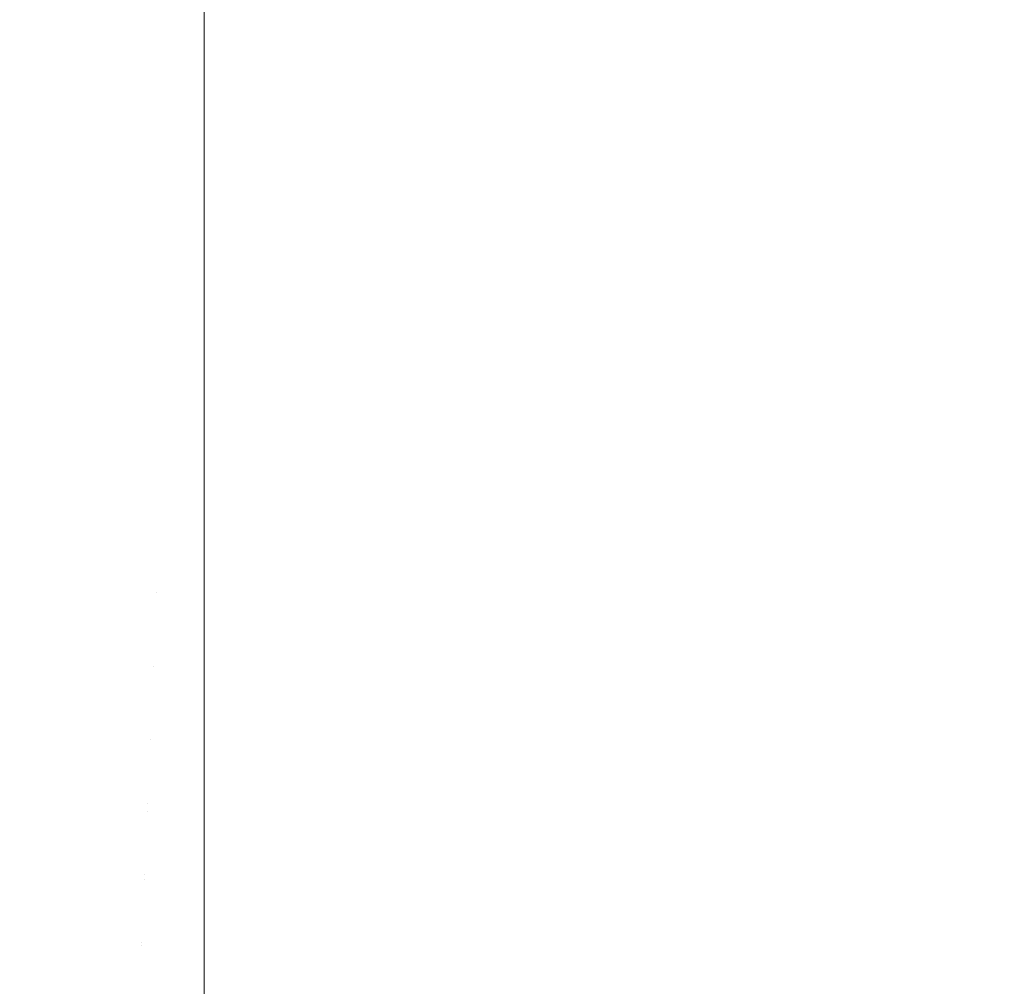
# Model space of a CAD drawing. Header units: centimetres. Extents: x -25.9 to 27.4, y -28.2 to -26.4.
# Tile 11 of 199: x -25.837 to -25.7918, y -28.1297 to -28.0853. Entities that reach past the tile are written whole.
import ezdxf

# ---------------------------------------------------------------- set-up
doc = ezdxf.new("R2010")
doc.units = ezdxf.units.CM
doc.header["$LTSCALE"] = 2.54
doc.layers.add('Lucido design-1', color=7, linetype='Continuous')

# ---------------------------------------------------------------- blocks, each defined once
blk = doc.blocks.new('Gruppo-4-1')
at = {"color": 7, "linetype": 'Continuous', "lineweight": 9}
for points, invisible_edges in [([(-25.832907, -28.085344, 539.723396), (-25.833979, -28.085136, 539.723396), (-25.833156, -28.081321, 539.722441), (-25.832247, -28.081496, 539.722441)], 15), ([(-25.831827, -28.085505, 539.723396), (-25.832907, -28.085344, 539.723396), (-25.832247, -28.081496, 539.722441), (-25.831332, -28.081633, 539.722441)], 15), ([(-25.830742, -28.085621, 539.723396), (-25.831827, -28.085505, 539.723396), (-25.831332, -28.081633, 539.722441), (-25.830411, -28.081732, 539.722441)], 15), ([(-25.829653, -28.08569, 539.723396), (-25.830742, -28.085621, 539.723396), (-25.830411, -28.081732, 539.722441), (-25.829487, -28.08179, 539.722441)], 15), ([(-25.828561, -28.085713, 539.723396), (-25.829653, -28.08569, 539.723396), (-25.829487, -28.08179, 539.722441), (-25.828561, -28.08181, 539.722441)], 7), ([(27.271439, -28.08181, 539.722441), (27.271439, -28.085713, 539.723396), (-25.828561, -28.085713, 539.723396), (-25.828561, -28.08181, 539.722441)], 10), ([(-25.836945, -28.083727, 540.516815), (-25.837944, -28.08335, 540.516815), (-25.839481, -28.087175, 540.515649), (-25.838318, -28.087614, 540.515649)], 15), ([(-25.83593, -28.084061, 540.516815), (-25.836945, -28.083727, 540.516815), (-25.838318, -28.087614, 540.515649), (-25.837137, -28.088003, 540.515649)], 15), ([(-25.834902, -28.084352, 540.516815), (-25.83593, -28.084061, 540.516815), (-25.837137, -28.088003, 540.515649), (-25.835941, -28.088342, 540.515649)], 15), ([(-25.837223, -28.088283, 539.724508), (-25.838416, -28.08789, 539.724508), (-25.837128, -28.084245, 539.723396), (-25.836091, -28.084586, 539.723396)], 15), ([(-25.833863, -28.084599, 540.516815), (-25.834902, -28.084352, 540.516815), (-25.835941, -28.088342, 540.515649), (-25.834732, -28.088629, 540.515649)], 15), ([(-25.836015, -28.088626, 539.724508), (-25.837223, -28.088283, 539.724508), (-25.836091, -28.084586, 539.723396), (-25.835041, -28.084884, 539.723396)], 15), ([(-25.834793, -28.088916, 539.724508), (-25.836015, -28.088626, 539.724508), (-25.835041, -28.084884, 539.723396), (-25.833979, -28.085136, 539.723396)], 15), ([(-25.832814, -28.084802, 540.516815), (-25.833863, -28.084599, 540.516815), (-25.834732, -28.088629, 540.515649), (-25.833511, -28.088866, 540.515649)], 15), ([(-25.831758, -28.08496, 540.516815), (-25.832814, -28.084802, 540.516815), (-25.833511, -28.088866, 540.515649), (-25.832281, -28.08905, 540.515649)], 15), ([(-25.830695, -28.085074, 540.516815), (-25.831758, -28.08496, 540.516815), (-25.832281, -28.08905, 540.515649), (-25.831045, -28.089181, 540.515649)], 15), ([(-25.83356, -28.089155, 539.724508), (-25.834793, -28.088916, 539.724508), (-25.833979, -28.085136, 539.723396), (-25.832907, -28.085344, 539.723396)], 15), ([(-25.832319, -28.08934, 539.724508), (-25.83356, -28.089155, 539.724508), (-25.832907, -28.085344, 539.723396), (-25.831827, -28.085505, 539.723396)], 15), ([(-25.829629, -28.085141, 540.516815), (-25.830695, -28.085074, 540.516815), (-25.831045, -28.089181, 540.515649), (-25.829804, -28.08926, 540.515649)], 15), ([(-25.829629, -28.085141, 540.516815), (-25.829804, -28.08926, 540.515649), (-25.828561, -28.089287, 540.515649), (-25.828561, -28.085198, 540.516806)], 11), ([(-25.828561, -28.089282, 540.51565), (27.271439, -28.089282, 540.51565), (27.271439, -28.085198, 540.516806), (-25.828561, -28.085198, 540.516806)], 5), ([(-25.83107, -28.089473, 539.724508), (-25.832319, -28.08934, 539.724508), (-25.831827, -28.085505, 539.723396), (-25.830742, -28.085621, 539.723396)], 15), ([(-25.829817, -28.089553, 539.724508), (-25.83107, -28.089473, 539.724508), (-25.830742, -28.085621, 539.723396), (-25.829653, -28.08569, 539.723396)], 15), ([(-25.828561, -28.085881, 539.723444), (-25.828561, -28.08958, 539.724508), (-25.829817, -28.089553, 539.724508), (-25.829653, -28.08569, 539.723396)], 14), ([(-25.829653, -28.08569, 539.723396), (-25.828561, -28.085713, 539.723396), (-25.828561, -28.085881, 539.723444)], 9), ([(27.271439, -28.085713, 539.723396), (27.271439, -28.085881, 539.723444), (-25.828561, -28.085881, 539.723444), (-25.828561, -28.085713, 539.723396)], 10), ([(-25.828561, -28.08958, 539.724508), (-25.828561, -28.085881, 539.723444), (27.271439, -28.085881, 539.723444), (27.271439, -28.08958, 539.724508)], 10), ([(-25.835941, -28.088342, 540.515649), (-25.837137, -28.088003, 540.515649), (-25.838327, -28.091888, 540.514309), (-25.836965, -28.092274, 540.514309)], 15), ([(-25.836978, -28.092325, 539.725777), (-25.838343, -28.091939, 539.725777), (-25.837223, -28.088283, 539.724508), (-25.836015, -28.088626, 539.724508)], 15), ([(-25.834732, -28.088629, 540.515649), (-25.835941, -28.088342, 540.515649), (-25.836965, -28.092274, 540.514309), (-25.835588, -28.092601, 540.514309)], 15), ([(-25.835599, -28.092654, 539.725777), (-25.836978, -28.092325, 539.725777), (-25.836015, -28.088626, 539.724508), (-25.834793, -28.088916, 539.724508)], 15), ([(-25.834207, -28.092923, 539.725777), (-25.835599, -28.092654, 539.725777), (-25.834793, -28.088916, 539.724508), (-25.83356, -28.089155, 539.724508)], 15), ([(-25.833511, -28.088866, 540.515649), (-25.834732, -28.088629, 540.515649), (-25.835588, -28.092601, 540.514309), (-25.834198, -28.09287, 540.514309)], 15), ([(-25.832281, -28.08905, 540.515649), (-25.833511, -28.088866, 540.515649), (-25.834198, -28.09287, 540.514309), (-25.832797, -28.09308, 540.514309)], 15), ([(-25.831045, -28.089181, 540.515649), (-25.832281, -28.08905, 540.515649), (-25.832797, -28.09308, 540.514309), (-25.83139, -28.09323, 540.514309)], 15), ([(-25.832804, -28.093133, 539.725777), (-25.834207, -28.092923, 539.725777), (-25.83356, -28.089155, 539.724508), (-25.832319, -28.08934, 539.724508)], 15), ([(-25.831394, -28.093283, 539.725777), (-25.832804, -28.093133, 539.725777), (-25.832319, -28.08934, 539.724508), (-25.83107, -28.089473, 539.724508)], 15), ([(-25.829979, -28.093373, 539.725777), (-25.831394, -28.093283, 539.725777), (-25.83107, -28.089473, 539.724508), (-25.829817, -28.089553, 539.724508)], 15), ([(-25.829804, -28.08926, 540.515649), (-25.831045, -28.089181, 540.515649), (-25.83139, -28.09323, 540.514309), (-25.829977, -28.09332, 540.514309)], 15), ([(-25.828561, -28.093314, 540.51432), (-25.828561, -28.089287, 540.515649), (-25.829804, -28.08926, 540.515649), (-25.829977, -28.09332, 540.514309)], 14), ([(-25.828561, -28.093314, 540.51432), (27.271439, -28.093314, 540.51432), (27.271439, -28.089282, 540.51565), (-25.828561, -28.089282, 540.51565)], 5), ([(-25.828561, -28.090068, 539.72467), (-25.828561, -28.093403, 539.725777), (-25.829979, -28.093373, 539.725777), (-25.829817, -28.089553, 539.724508)], 14), ([(-25.829817, -28.089553, 539.724508), (-25.828561, -28.08958, 539.724508), (-25.828561, -28.090068, 539.72467)], 9), ([(27.271439, -28.08958, 539.724508), (27.271439, -28.090068, 539.72467), (-25.828561, -28.090068, 539.72467), (-25.828561, -28.08958, 539.724508)], 10), ([(-25.828561, -28.093403, 539.725777), (-25.828561, -28.090068, 539.72467), (27.271439, -28.090068, 539.72467), (27.271439, -28.093403, 539.725777)], 10), ([(-25.836965, -28.092274, 540.514309), (-25.838327, -28.091888, 540.514309), (-25.839497, -28.095709, 540.512798), (-25.837972, -28.096141, 540.512798)], 15), ([(-25.837929, -28.095977, 539.727201), (-25.839448, -28.095547, 539.727201), (-25.838343, -28.091939, 539.725777), (-25.836978, -28.092325, 539.725777)], 15), ([(-25.835588, -28.092601, 540.514309), (-25.836965, -28.092274, 540.514309), (-25.837972, -28.096141, 540.512798), (-25.836429, -28.096508, 540.512798)], 15), ([(-25.836394, -28.096342, 539.727201), (-25.837929, -28.095977, 539.727201), (-25.836978, -28.092325, 539.725777), (-25.835599, -28.092654, 539.725777)], 15), ([(-25.834198, -28.09287, 540.514309), (-25.835588, -28.092601, 540.514309), (-25.836429, -28.096508, 540.512798), (-25.834873, -28.096809, 540.512798)], 15), ([(-25.834844, -28.096642, 539.727201), (-25.836394, -28.096342, 539.727201), (-25.835599, -28.092654, 539.725777), (-25.834207, -28.092923, 539.725777)], 15), ([(-25.832797, -28.09308, 540.514309), (-25.834198, -28.09287, 540.514309), (-25.834873, -28.096809, 540.512798), (-25.833305, -28.097043, 540.512798)], 15), ([(-25.833284, -28.096876, 539.727201), (-25.834844, -28.096642, 539.727201), (-25.834207, -28.092923, 539.725777), (-25.832804, -28.093133, 539.725777)], 15), ([(-25.83139, -28.09323, 540.514309), (-25.832797, -28.09308, 540.514309), (-25.833305, -28.097043, 540.512798), (-25.831729, -28.097211, 540.512798)], 15), ([(-25.831714, -28.097043, 539.727201), (-25.833284, -28.096876, 539.727201), (-25.832804, -28.093133, 539.725777), (-25.831394, -28.093283, 539.725777)], 15), ([(-25.829977, -28.09332, 540.514309), (-25.83139, -28.09323, 540.514309), (-25.831729, -28.097211, 540.512798), (-25.830146, -28.097312, 540.512798)], 15), ([(-25.830139, -28.097143, 539.727201), (-25.831714, -28.097043, 539.727201), (-25.831394, -28.093283, 539.725777), (-25.829979, -28.093373, 539.725777)], 15), ([(-25.828561, -28.097285, 540.512821), (-25.828561, -28.09335, 540.514309), (-25.829977, -28.09332, 540.514309), (-25.830146, -28.097312, 540.512798)], 14), ([(-25.828561, -28.094197, 539.726077), (-25.828561, -28.097177, 539.727201), (-25.830139, -28.097143, 539.727201), (-25.829979, -28.093373, 539.725777)], 14), ([(-25.829979, -28.093373, 539.725777), (-25.828561, -28.093403, 539.725777), (-25.828561, -28.094197, 539.726077)], 9), ([(-25.829977, -28.09332, 540.514309), (-25.828561, -28.09335, 540.514309), (-25.828561, -28.093314, 540.51432)], 9), ([(27.271439, -28.09335, 540.514309), (27.271439, -28.093314, 540.51432), (-25.828561, -28.093314, 540.51432), (-25.828561, -28.09335, 540.514309)], 10), ([(-25.828561, -28.09335, 540.514309), (-25.828561, -28.097285, 540.512821), (27.271439, -28.097285, 540.512821), (27.271439, -28.09335, 540.514309)], 10), ([(27.271439, -28.093403, 539.725777), (27.271439, -28.094197, 539.726077), (-25.828561, -28.094197, 539.726077), (-25.828561, -28.093403, 539.725777)], 10), ([(-25.828561, -28.097177, 539.727201), (-25.828561, -28.094197, 539.726077), (27.271439, -28.094197, 539.726077), (27.271439, -28.097177, 539.727201)], 10), ([(-25.836429, -28.096508, 540.512798), (-25.837972, -28.096141, 540.512798), (-25.83896, -28.099937, 540.511121), (-25.837256, -28.100342, 540.511121)], 15), ([(-25.837177, -28.099976, 539.728777), (-25.838866, -28.099574, 539.728777), (-25.837929, -28.095977, 539.727201), (-25.836394, -28.096342, 539.727201)], 15), ([(-25.834873, -28.096809, 540.512798), (-25.836429, -28.096508, 540.512798), (-25.837256, -28.100342, 540.511121), (-25.835536, -28.100675, 540.511121)], 15), ([(-25.835473, -28.100306, 539.728777), (-25.837177, -28.099976, 539.728777), (-25.836394, -28.096342, 539.727201), (-25.834844, -28.096642, 539.727201)], 15), ([(-25.833756, -28.100563, 539.728777), (-25.835473, -28.100306, 539.728777), (-25.834844, -28.096642, 539.727201), (-25.833284, -28.096876, 539.727201)], 15), ([(-25.833305, -28.097043, 540.512798), (-25.834873, -28.096809, 540.512798), (-25.835536, -28.100675, 540.511121), (-25.833803, -28.100934, 540.511121)], 15), ([(-25.831729, -28.097211, 540.512798), (-25.833305, -28.097043, 540.512798), (-25.833803, -28.100934, 540.511121), (-25.832061, -28.10112, 540.511121)], 15), ([(-25.832029, -28.100746, 539.728777), (-25.833756, -28.100563, 539.728777), (-25.833284, -28.096876, 539.727201), (-25.831714, -28.097043, 539.727201)], 15), ([(-25.830297, -28.100857, 539.728777), (-25.832029, -28.100746, 539.728777), (-25.831714, -28.097043, 539.727201), (-25.830139, -28.097143, 539.727201)], 15), ([(-25.828561, -28.098262, 539.727661), (-25.828561, -28.100894, 539.728777), (-25.830297, -28.100857, 539.728777), (-25.830139, -28.097143, 539.727201)], 14), ([(-25.830139, -28.097143, 539.727201), (-25.828561, -28.097177, 539.727201), (-25.828561, -28.098262, 539.727661)], 9), ([(27.271439, -28.097177, 539.727201), (27.271439, -28.098262, 539.727661), (-25.828561, -28.098262, 539.727661), (-25.828561, -28.097177, 539.727201)], 10), ([(-25.830146, -28.097312, 540.512798), (-25.831729, -28.097211, 540.512798), (-25.832061, -28.10112, 540.511121), (-25.830313, -28.101231, 540.511121)], 15), ([(-25.828561, -28.101189, 540.511155), (-25.828561, -28.097346, 540.512798), (-25.830146, -28.097312, 540.512798), (-25.830313, -28.101231, 540.511121)], 14), ([(-25.830146, -28.097312, 540.512798), (-25.828561, -28.097346, 540.512798), (-25.828561, -28.097285, 540.512821)], 9), ([(27.271439, -28.097346, 540.512798), (27.271439, -28.097285, 540.512821), (-25.828561, -28.097285, 540.512821), (-25.828561, -28.097346, 540.512798)], 10), ([(-25.828561, -28.097346, 540.512798), (-25.828561, -28.101189, 540.511155), (27.271439, -28.101189, 540.511155), (27.271439, -28.097346, 540.512798)], 10), ([(-25.828561, -28.100894, 539.728777), (-25.828561, -28.098262, 539.727661), (27.271439, -28.098262, 539.727661), (27.271439, -28.100894, 539.728777)], 10), ([(-25.835536, -28.100675, 540.511121), (-25.837256, -28.100342, 540.511121), (-25.838065, -28.104098, 540.50928), (-25.836185, -28.104462, 540.50928)], 15), ([(-25.83609, -28.103908, 539.730504), (-25.837947, -28.103548, 539.730504), (-25.837177, -28.099976, 539.728777), (-25.835473, -28.100306, 539.728777)], 15), ([(-25.83422, -28.104188, 539.730504), (-25.83609, -28.103908, 539.730504), (-25.835473, -28.100306, 539.728777), (-25.833756, -28.100563, 539.728777)], 15), ([(-25.833803, -28.100934, 540.511121), (-25.835536, -28.100675, 540.511121), (-25.836185, -28.104462, 540.50928), (-25.834291, -28.104745, 540.50928)], 15), ([(-25.832339, -28.104388, 539.730504), (-25.83422, -28.104188, 539.730504), (-25.833756, -28.100563, 539.728777), (-25.832029, -28.100746, 539.728777)], 15), ([(-25.830452, -28.104508, 539.730504), (-25.832339, -28.104388, 539.730504), (-25.832029, -28.100746, 539.728777), (-25.830297, -28.100857, 539.728777)], 15), ([(-25.832061, -28.10112, 540.511121), (-25.833803, -28.100934, 540.511121), (-25.834291, -28.104745, 540.50928), (-25.832387, -28.104948, 540.50928)], 15), ([(-25.830313, -28.101231, 540.511121), (-25.832061, -28.10112, 540.511121), (-25.832387, -28.104948, 540.50928), (-25.830476, -28.10507, 540.50928)], 15), ([(-25.828561, -28.105019, 540.509324), (-25.828561, -28.101268, 540.511121), (-25.830313, -28.101231, 540.511121), (-25.830476, -28.10507, 540.50928)], 14), ([(-25.828561, -28.102254, 539.72942), (-25.828561, -28.104548, 539.730504), (-25.830452, -28.104508, 539.730504), (-25.830297, -28.100857, 539.728777)], 14), ([(-25.830313, -28.101231, 540.511121), (-25.828561, -28.101268, 540.511121), (-25.828561, -28.101189, 540.511155)], 9), ([(-25.830297, -28.100857, 539.728777), (-25.828561, -28.100894, 539.728777), (-25.828561, -28.102254, 539.72942)], 9), ([(27.271439, -28.100894, 539.728777), (27.271439, -28.102254, 539.72942), (-25.828561, -28.102254, 539.72942), (-25.828561, -28.100894, 539.728777)], 10), ([(27.271439, -28.101268, 540.511121), (27.271439, -28.101189, 540.511155), (-25.828561, -28.101189, 540.511155), (-25.828561, -28.101268, 540.511121)], 10), ([(-25.828561, -28.101268, 540.511121), (-25.828561, -28.105019, 540.509324), (27.271439, -28.105019, 540.509324), (27.271439, -28.101268, 540.511121)], 10), ([(-25.828561, -28.104548, 539.730504), (-25.828561, -28.102254, 539.72942), (27.271439, -28.102254, 539.72942), (27.271439, -28.104548, 539.730504)], 10), ([(-25.836696, -28.107442, 539.73238), (-25.838702, -28.107054, 539.73238), (-25.837947, -28.103548, 539.730504), (-25.83609, -28.103908, 539.730504)], 15), ([(-25.834675, -28.107744, 539.73238), (-25.836696, -28.107442, 539.73238), (-25.83609, -28.103908, 539.730504), (-25.83422, -28.104188, 539.730504)], 15), ([(-25.836185, -28.104462, 540.50928), (-25.838065, -28.104098, 540.50928), (-25.838857, -28.107769, 540.507281), (-25.83682, -28.108163, 540.507281)], 15), ([(-25.832643, -28.107961, 539.73238), (-25.834675, -28.107744, 539.73238), (-25.83422, -28.104188, 539.730504), (-25.832339, -28.104388, 539.730504)], 15), ([(-25.830604, -28.108091, 539.73238), (-25.832643, -28.107961, 539.73238), (-25.832339, -28.104388, 539.730504), (-25.830452, -28.104508, 539.730504)], 15), ([(-25.834291, -28.104745, 540.50928), (-25.836185, -28.104462, 540.50928), (-25.83682, -28.108163, 540.507281), (-25.834768, -28.10847, 540.507281)], 15), ([(-25.832387, -28.104948, 540.50928), (-25.834291, -28.104745, 540.50928), (-25.834768, -28.10847, 540.507281), (-25.832706, -28.10869, 540.507281)], 15), ([(-25.828561, -28.106165, 539.73135), (-25.828561, -28.108134, 539.73238), (-25.830604, -28.108091, 539.73238), (-25.830452, -28.104508, 539.730504)], 14), ([(-25.830452, -28.104508, 539.730504), (-25.828561, -28.104548, 539.730504), (-25.828561, -28.106165, 539.73135)], 9), ([(27.271439, -28.104548, 539.730504), (27.271439, -28.106165, 539.73135), (-25.828561, -28.106165, 539.73135), (-25.828561, -28.104548, 539.730504)], 10), ([(-25.830476, -28.10507, 540.50928), (-25.832387, -28.104948, 540.50928), (-25.832706, -28.10869, 540.507281), (-25.830635, -28.108822, 540.507281)], 15), ([(-25.828561, -28.108768, 540.507333), (-25.828561, -28.105111, 540.50928), (-25.830476, -28.10507, 540.50928), (-25.830635, -28.108822, 540.507281)], 14), ([(-25.830476, -28.10507, 540.50928), (-25.828561, -28.105111, 540.50928), (-25.828561, -28.105019, 540.509324)], 9), ([(27.271439, -28.105111, 540.50928), (27.271439, -28.105019, 540.509324), (-25.828561, -28.105019, 540.509324), (-25.828561, -28.105111, 540.50928)], 10), ([(-25.828561, -28.105111, 540.50928), (-25.828561, -28.108768, 540.507333), (27.271439, -28.108768, 540.507333), (27.271439, -28.105111, 540.50928)], 10), ([(-25.828561, -28.108134, 539.73238), (-25.828561, -28.106165, 539.73135), (27.271439, -28.106165, 539.73135), (27.271439, -28.108134, 539.73238)], 10), ([(-25.837289, -28.110902, 539.734401), (-25.839442, -28.110485, 539.734401), (-25.838702, -28.107054, 539.73238), (-25.836696, -28.107442, 539.73238)], 15), ([(-25.835121, -28.111226, 539.734401), (-25.837289, -28.110902, 539.734401), (-25.836696, -28.107442, 539.73238), (-25.834675, -28.107744, 539.73238)], 15), ([(-25.83682, -28.108163, 540.507281), (-25.838857, -28.107769, 540.507281), (-25.839628, -28.11135, 540.505126), (-25.837439, -28.111773, 540.505126)], 15), ([(-25.832941, -28.111458, 539.734401), (-25.835121, -28.111226, 539.734401), (-25.834675, -28.107744, 539.73238), (-25.832643, -28.107961, 539.73238)], 15), ([(-25.830753, -28.111598, 539.734401), (-25.832941, -28.111458, 539.734401), (-25.832643, -28.107961, 539.73238), (-25.830604, -28.108091, 539.73238)], 15), ([(-25.834768, -28.10847, 540.507281), (-25.83682, -28.108163, 540.507281), (-25.837439, -28.111773, 540.505126), (-25.835234, -28.112103, 540.505126)], 15), ([(-25.832706, -28.10869, 540.507281), (-25.834768, -28.10847, 540.507281), (-25.835234, -28.112103, 540.505126), (-25.833016, -28.112339, 540.505126)], 15), ([(-25.830753, -28.111598, 539.734401), (-25.830604, -28.108091, 539.73238), (-25.828561, -28.108134, 539.73238), (-25.828561, -28.10999, 539.733449)], 11), ([(27.271439, -28.108134, 539.73238), (27.271439, -28.10999, 539.733449), (-25.828561, -28.10999, 539.733449), (-25.828561, -28.108134, 539.73238)], 10), ([(-25.830635, -28.108822, 540.507281), (-25.832706, -28.10869, 540.507281), (-25.833016, -28.112339, 540.505126), (-25.830791, -28.112481, 540.505126)], 15), ([(-25.828561, -28.11243, 540.505184), (-25.828561, -28.108866, 540.507281), (-25.830635, -28.108822, 540.507281), (-25.830791, -28.112481, 540.505126)], 14), ([(-25.830635, -28.108822, 540.507281), (-25.828561, -28.108866, 540.507281), (-25.828561, -28.108768, 540.507333)], 9), ([(27.271439, -28.108866, 540.507281), (27.271439, -28.108768, 540.507333), (-25.828561, -28.108768, 540.507333), (-25.828561, -28.108866, 540.507281)], 10), ([(-25.828561, -28.108866, 540.507281), (-25.828561, -28.11243, 540.505184), (27.271439, -28.11243, 540.505184), (27.271439, -28.108866, 540.507281)], 10), ([(-25.828561, -28.10999, 539.733449), (-25.828561, -28.111645, 539.734401), (-25.830753, -28.111598, 539.734401)], 10), ([(-25.828561, -28.111645, 539.734401), (-25.828561, -28.10999, 539.733449), (27.271439, -28.10999, 539.733449), (27.271439, -28.111645, 539.734401)], 10), ([(-25.835557, -28.114628, 539.736566), (-25.837869, -28.114282, 539.736566), (-25.837289, -28.110902, 539.734401), (-25.835121, -28.111226, 539.734401)], 15), ([(-25.833232, -28.114875, 539.736566), (-25.835557, -28.114628, 539.736566), (-25.835121, -28.111226, 539.734401), (-25.832941, -28.111458, 539.734401)], 15), ([(-25.830899, -28.115024, 539.736566), (-25.833232, -28.114875, 539.736566), (-25.832941, -28.111458, 539.734401), (-25.830753, -28.111598, 539.734401)], 15), ([(-25.830899, -28.115024, 539.736566), (-25.830753, -28.111598, 539.734401), (-25.828561, -28.111645, 539.734401), (-25.828561, -28.113719, 539.735711)], 11), ([(27.271439, -28.111645, 539.734401), (27.271439, -28.113719, 539.735711), (-25.828561, -28.113719, 539.735711), (-25.828561, -28.111645, 539.734401)], 10), ([(-25.835234, -28.112103, 540.505126), (-25.837439, -28.111773, 540.505126), (-25.838041, -28.115285, 540.50282), (-25.835686, -28.115638, 540.50282)], 15), ([(-25.833016, -28.112339, 540.505126), (-25.835234, -28.112103, 540.505126), (-25.835686, -28.115638, 540.50282), (-25.833318, -28.11589, 540.50282)], 15), ([(-25.830791, -28.112481, 540.505126), (-25.833016, -28.112339, 540.505126), (-25.833318, -28.11589, 540.50282), (-25.830942, -28.116042, 540.50282)], 15), ([(-25.828561, -28.115996, 540.502882), (-25.828561, -28.112529, 540.505126), (-25.830791, -28.112481, 540.505126), (-25.830942, -28.116042, 540.50282)], 14), ([(-25.830791, -28.112481, 540.505126), (-25.828561, -28.112529, 540.505126), (-25.828561, -28.11243, 540.505184)], 9), ([(27.271439, -28.112529, 540.505126), (27.271439, -28.11243, 540.505184), (-25.828561, -28.11243, 540.505184), (-25.828561, -28.112529, 540.505126)], 10), ([(-25.828561, -28.112529, 540.505126), (-25.828561, -28.115996, 540.502882), (27.271439, -28.115996, 540.502882), (27.271439, -28.112529, 540.505126)], 10), ([(-25.828561, -28.113719, 539.735711), (-25.828561, -28.115074, 539.736566), (-25.830899, -28.115024, 539.736566)], 10), ([(-25.828561, -28.115074, 539.736566), (-25.828561, -28.113719, 539.735711), (27.271439, -28.113719, 539.735711), (27.271439, -28.115074, 539.736566)], 10), ([(-25.835981, -28.117942, 539.738869), (-25.838434, -28.117575, 539.738869), (-25.837869, -28.114282, 539.736566), (-25.835557, -28.114628, 539.736566)], 15), ([(-25.833515, -28.118205, 539.738869), (-25.835981, -28.117942, 539.738869), (-25.835557, -28.114628, 539.736566), (-25.833232, -28.114875, 539.736566)], 15), ([(-25.835686, -28.115638, 540.50282), (-25.838041, -28.115285, 540.50282), (-25.838625, -28.118694, 540.500369), (-25.836125, -28.119068, 540.500369)], 15), ([(-25.831041, -28.118363, 539.738869), (-25.833515, -28.118205, 539.738869), (-25.833232, -28.114875, 539.736566), (-25.830899, -28.115024, 539.736566)], 15), ([(-25.831041, -28.118363, 539.738869), (-25.830899, -28.115024, 539.736566), (-25.828561, -28.115074, 539.736566), (-25.828561, -28.117347, 539.738133)], 11), ([(27.271439, -28.115074, 539.736566), (27.271439, -28.117347, 539.738133), (-25.828561, -28.117347, 539.738133), (-25.828561, -28.115074, 539.736566)], 10), ([(-25.833318, -28.11589, 540.50282), (-25.835686, -28.115638, 540.50282), (-25.836125, -28.119068, 540.500369), (-25.833612, -28.119336, 540.500369)], 15), ([(-25.830942, -28.116042, 540.50282), (-25.833318, -28.11589, 540.50282), (-25.833612, -28.119336, 540.500369), (-25.831089, -28.119497, 540.500369)], 15), ([(-25.828561, -28.119462, 540.500431), (-25.828561, -28.116092, 540.50282), (-25.830942, -28.116042, 540.50282), (-25.831089, -28.119497, 540.500369)], 14), ([(-25.830942, -28.116042, 540.50282), (-25.828561, -28.116092, 540.50282), (-25.828561, -28.115996, 540.502882)], 9), ([(27.271439, -28.116092, 540.50282), (27.271439, -28.115996, 540.502882), (-25.828561, -28.115996, 540.502882), (-25.828561, -28.116092, 540.50282)], 10), ([(-25.828561, -28.116092, 540.50282), (-25.828561, -28.119462, 540.500431), (27.271439, -28.119462, 540.500431), (27.271439, -28.116092, 540.50282)], 10), ([(-25.828561, -28.117347, 539.738133), (-25.828561, -28.118416, 539.738869), (-25.831041, -28.118363, 539.738869)], 10), ([(-25.828561, -28.118416, 539.738869), (-25.828561, -28.117347, 539.738133), (27.271439, -28.117347, 539.738133), (27.271439, -28.118416, 539.738869)], 10), ([(-25.8364, -28.121212, 539.741346), (-25.838991, -28.120824, 539.741346), (-25.838434, -28.117575, 539.738869), (-25.835981, -28.117942, 539.738869)], 15), ([(-25.833795, -28.12149, 539.741346), (-25.8364, -28.121212, 539.741346), (-25.835981, -28.117942, 539.738869), (-25.833515, -28.118205, 539.738869)], 15), ([(-25.831181, -28.121656, 539.741346), (-25.833795, -28.12149, 539.741346), (-25.833515, -28.118205, 539.738869), (-25.831041, -28.118363, 539.738869)], 15), ([(-25.831181, -28.121656, 539.741346), (-25.831041, -28.118363, 539.738869), (-25.828561, -28.118416, 539.738869), (-25.828561, -28.120866, 539.740711)], 11), ([(27.271439, -28.118416, 539.738869), (27.271439, -28.120866, 539.740711), (-25.828561, -28.120866, 539.740711), (-25.828561, -28.118416, 539.738869)], 10), ([(-25.836125, -28.119068, 540.500369), (-25.838625, -28.118694, 540.500369), (-25.838929, -28.120463, 540.499007), (-25.836353, -28.120848, 540.499007)], 15), ([(-25.833612, -28.119336, 540.500369), (-25.836125, -28.119068, 540.500369), (-25.836353, -28.120848, 540.499007), (-25.833764, -28.121124, 540.499007)], 15), ([(-25.831089, -28.119497, 540.500369), (-25.833612, -28.119336, 540.500369), (-25.833764, -28.121124, 540.499007), (-25.831165, -28.12129, 540.499007)], 15), ([(-25.828561, -28.11955, 540.500369), (-25.831089, -28.119497, 540.500369), (-25.831165, -28.12129, 540.499007), (-25.828561, -28.121345, 540.499007)], 7), ([(-25.831089, -28.119497, 540.500369), (-25.828561, -28.11955, 540.500369), (-25.828561, -28.119462, 540.500431)], 9), ([(27.271439, -28.11955, 540.500369), (27.271439, -28.119462, 540.500431), (-25.828561, -28.119462, 540.500431), (-25.828561, -28.11955, 540.500369)], 10), ([(27.271439, -28.121345, 540.499007), (27.271439, -28.11955, 540.500369), (-25.828561, -28.11955, 540.500369), (-25.828561, -28.121345, 540.499007)], 10), ([(-25.836353, -28.120848, 540.499007), (-25.838929, -28.120463, 540.499007), (-25.839481, -28.123685, 540.496355), (-25.836769, -28.124091, 540.496355)], 15), ([(-25.8368, -28.124336, 539.743921), (-25.839523, -28.123928, 539.743921), (-25.838991, -28.120824, 539.741346), (-25.8364, -28.121212, 539.741346)], 15), ([(-25.833764, -28.121124, 540.499007), (-25.836353, -28.120848, 540.499007), (-25.836769, -28.124091, 540.496355), (-25.834041, -28.124382, 540.496355)], 15), ([(-25.831165, -28.12129, 540.499007), (-25.833764, -28.121124, 540.499007), (-25.834041, -28.124382, 540.496355), (-25.831304, -28.124556, 540.496355)], 15), ([(-25.828561, -28.120866, 539.740711), (-25.828561, -28.121712, 539.741346), (-25.831181, -28.121656, 539.741346)], 10), ([(-25.828561, -28.121712, 539.741346), (-25.828561, -28.120866, 539.740711), (27.271439, -28.120866, 539.740711), (27.271439, -28.121712, 539.741346)], 10), ([(-25.834062, -28.124627, 539.743921), (-25.8368, -28.124336, 539.743921), (-25.8364, -28.121212, 539.741346), (-25.833795, -28.12149, 539.741346)], 15), ([(-25.831314, -28.124802, 539.743921), (-25.834062, -28.124627, 539.743921), (-25.833795, -28.12149, 539.741346), (-25.831181, -28.121656, 539.741346)], 15), ([(-25.831165, -28.12129, 540.499007), (-25.831304, -28.124556, 540.496355), (-25.828561, -28.124614, 540.496355), (-25.828561, -28.122808, 540.49782)], 11), ([(-25.828561, -28.122808, 540.49782), (-25.828561, -28.121345, 540.499007), (-25.831165, -28.12129, 540.499007)], 10), ([(-25.828561, -28.121345, 540.499007), (-25.828561, -28.122808, 540.49782), (27.271439, -28.122808, 540.49782), (27.271439, -28.121345, 540.499007)], 10), ([(-25.831314, -28.124802, 539.743921), (-25.831181, -28.121656, 539.741346), (-25.828561, -28.121712, 539.741346), (-25.828561, -28.124271, 539.743439)], 11), ([(27.271439, -28.121712, 539.741346), (27.271439, -28.124271, 539.743439), (-25.828561, -28.124271, 539.743439), (-25.828561, -28.121712, 539.741346)], 10), ([(27.271439, -28.124614, 540.496355), (27.271439, -28.122808, 540.49782), (-25.828561, -28.122808, 540.49782), (-25.828561, -28.124614, 540.496355)], 10), ([(-25.836769, -28.124091, 540.496355), (-25.839481, -28.123685, 540.496355), (-25.840017, -28.126807, 540.493556), (-25.837171, -28.127233, 540.493556)], 15), ([(-25.837187, -28.127355, 539.746625), (-25.840037, -28.126929, 539.746625), (-25.839523, -28.123928, 539.743921), (-25.8368, -28.124336, 539.743921)], 15), ([(-25.83432, -28.127661, 539.746625), (-25.837187, -28.127355, 539.746625), (-25.8368, -28.124336, 539.743921), (-25.834062, -28.124627, 539.743921)], 15), ([(-25.834041, -28.124382, 540.496355), (-25.836769, -28.124091, 540.496355), (-25.837171, -28.127233, 540.493556), (-25.83431, -28.127538, 540.493556)], 15), ([(-25.828561, -28.124271, 539.743439), (-25.828561, -28.124861, 539.743921), (-25.831314, -28.124802, 539.743921)], 10), ([(-25.828561, -28.124861, 539.743921), (-25.828561, -28.124271, 539.743439), (27.271439, -28.124271, 539.743439), (27.271439, -28.124861, 539.743921)], 10), ([(-25.831443, -28.127844, 539.746625), (-25.83432, -28.127661, 539.746625), (-25.834062, -28.124627, 539.743921), (-25.831314, -28.124802, 539.743921)], 15), ([(-25.831304, -28.124556, 540.496355), (-25.834041, -28.124382, 540.496355), (-25.83431, -28.127538, 540.493556), (-25.831438, -28.127721, 540.493556)], 15), ([(-25.831443, -28.127844, 539.746625), (-25.831314, -28.124802, 539.743921), (-25.828561, -28.124861, 539.743921), (-25.828561, -28.127553, 539.746312)], 11), ([(-25.831304, -28.124556, 540.496355), (-25.831438, -28.127721, 540.493556), (-25.828561, -28.127782, 540.493556), (-25.828561, -28.126053, 540.495084)], 11), ([(-25.828561, -28.126053, 540.495084), (-25.828561, -28.124614, 540.496355), (-25.831304, -28.124556, 540.496355)], 10), ([(-25.828561, -28.124614, 540.496355), (-25.828561, -28.126053, 540.495084), (27.271439, -28.126053, 540.495084), (27.271439, -28.124614, 540.496355)], 10), ([(27.271439, -28.124861, 539.743921), (27.271439, -28.127553, 539.746312), (-25.828561, -28.127553, 539.746312), (-25.828561, -28.124861, 539.743921)], 10), ([(27.271439, -28.127782, 540.493556), (27.271439, -28.126053, 540.495084), (-25.828561, -28.126053, 540.495084), (-25.828561, -28.127782, 540.493556)], 10), ([(-25.834569, -28.130585, 539.749452), (-25.837559, -28.130266, 539.749452), (-25.837187, -28.127355, 539.746625), (-25.83432, -28.127661, 539.746625)], 15), ([(-25.83431, -28.127538, 540.493556), (-25.837171, -28.127233, 540.493556), (-25.837557, -28.130251, 540.49063), (-25.834568, -28.13057, 540.49063)], 15), ([(-25.831568, -28.130776, 539.749452), (-25.834569, -28.130585, 539.749452), (-25.83432, -28.127661, 539.746625), (-25.831443, -28.127844, 539.746625)], 15), ([(-25.831438, -28.127721, 540.493556), (-25.83431, -28.127538, 540.493556), (-25.834568, -28.13057, 540.49063), (-25.831567, -28.130761, 540.49063)], 15), ([(-25.831568, -28.130776, 539.749452), (-25.831443, -28.127844, 539.746625), (-25.828561, -28.127905, 539.746625), (-25.828561, -28.130708, 539.749325)], 11), ([(-25.831438, -28.127721, 540.493556), (-25.831567, -28.130761, 540.49063), (-25.828561, -28.130825, 540.49063), (-25.828561, -28.129179, 540.492213)], 11), ([(-25.828561, -28.127553, 539.746312), (-25.828561, -28.127905, 539.746625), (-25.831443, -28.127844, 539.746625)], 10), ([(-25.828561, -28.129179, 540.492213), (-25.828561, -28.127782, 540.493556), (-25.831438, -28.127721, 540.493556)], 10), ([(-25.828561, -28.127905, 539.746625), (-25.828561, -28.127553, 539.746312), (27.271439, -28.127553, 539.746312), (27.271439, -28.127905, 539.746625)], 10), ([(-25.828561, -28.127782, 540.493556), (-25.828561, -28.129179, 540.492213), (27.271439, -28.129179, 540.492213), (27.271439, -28.127782, 540.493556)], 10), ([(27.271439, -28.127905, 539.746625), (27.271439, -28.130708, 539.749325), (-25.828561, -28.130708, 539.749325), (-25.828561, -28.127905, 539.746625)], 10), ([(27.271439, -28.130825, 540.49063), (27.271439, -28.129179, 540.492213), (-25.828561, -28.129179, 540.492213), (-25.828561, -28.130825, 540.49063)], 10)]:
    blk.add_3dface(points, dxfattribs=dict(at, invisible_edges=invisible_edges))

msp = doc.modelspace()

# ---------------------------------------------------------------- block references
at = {"layer": 'Lucido design-1', "color": 7}
msp.add_blockref('Gruppo-4-1', (0, 0), dxfattribs=at)

doc.saveas('drawing.dxf')
